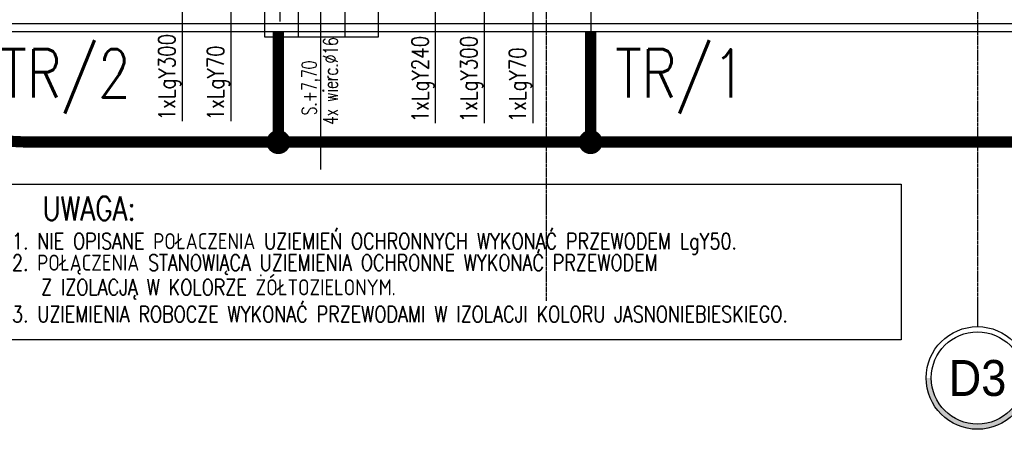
# Model space of a CAD drawing. Header units: inches. Extents: x 788 to 26783, y -4103 to 21.
# Tile 67 of 101: x 21487 to 22101, y -1969 to -1713. Entities that reach past the tile are written whole.
import ezdxf
from ezdxf.enums import TextEntityAlignment as Align

# ---------------------------------------------------------------- set-up
doc = ezdxf.new("R2010")
doc.units = ezdxf.units.IN
doc.header["$MEASUREMENT"] = 0
doc.linetypes.add('CENTER', pattern=[2, 1.25, -0.25, 0.25, -0.25])
doc.linetypes.add('HIDDEN', pattern=[9.525, 6.35, -3.175])
for name, color, linetype in [('E135', 6, 'Continuous'), ('E35', 6, 'Continuous'), ('E50', 3, 'Continuous'), ('Os-osie glowne', 1, 'CENTER'), ('Os-osie-opis', 2, 'Continuous'), ('Sc-izolacja term-styropian', 151, 'STYROPIAN-KA'), ('W-przebicia-ściany', 223, 'Continuous')]:
    doc.layers.add(name, color=color, linetype=linetype)
doc.styles.add('dwg_opis duży', font='ARIAL.TTF', dxfattribs={"width": 0.9})
doc.styles.add('ROMANS', font='romans', dxfattribs={"width": 0.85})
doc.linetypes.add('STYROPIAN-KA', pattern='A,0.0001,-0.1,[135,ltypeshp.shx,S=0.1,R=0,X=-0.1,Y=0],0,[135,ltypeshp.shx,S=0.1,R=180,X=0.1,Y=0],-0.1', length=0.2001)
doc.linetypes.add('ZIGZAG', pattern='A,0.00254,-5.08,[131,ltypeshp.shx,S=5.08,R=0,X=-5.08,Y=0],-10.16,[131,ltypeshp.shx,S=5.08,R=180,X=5.08,Y=0],-5.08', length=20.32254)

# ---------------------------------------------------------------- blocks, each defined once
blk = doc.blocks.new('_opis_osi_liczbowy')
blk.add_hatch(color=256).paths.add_polyline_path([(32, 32), (32, 28.8, -1), (32, -28.8), (32, -32, 1)])
for radius in [32, 28.8]:
    blk.add_circle((32, 0), radius)
at = {"style": 'dwg_opis duży', "width": 0.9}
blk.add_attdef('AXNAMEH', text='', height=22.4, rotation=90, dxfattribs=at).set_placement((32, 0), align=Align.MIDDLE_CENTER)

msp = doc.modelspace()

# ---------------------------------------------------------------- linework, layer by layer
at = {"layer": 'E135'}
for p, q in [((21619.15, -1776.54), (21619.15, -1629.91)), ((21807.44, -1777.75), (21807.44, -1629.91)), ((21588.77, -1776.54), (21588.77, -1649.91)), ((21777.06, -1777.75), (21777.06, -1649.91)), ((21746.69, -1777.75), (21746.69, -1669.91))]:
    msp.add_line(p, q, dxfattribs=at)
at = {"layer": 'E50', "linetype": 'HIDDEN', "lineweight": -2, "ltscale": 2}
for p, q in [((21649.53, -1587.4), (21649.53, -1735.74)), ((21843.53, -1669.91), (21843.53, -1770.88))]:
    msp.add_line(p, q, dxfattribs=at)
at = {"layer": 'E50', "linetype": 'HIDDEN', "ltscale": 10, "const_width": 7}
msp.add_lwpolyline([(22957.8, -402.81), (21491.73, -403.68, 0.414214), (21391.73, -503.68), (21391.73, -1689.63, 0.414214), (21491.73, -1789.63), (22856.5, -1789.63)], format="xyb", dxfattribs=at)
at = {"layer": 'E50', "const_width": 7}
for points in [[(21648.61, -1720.83), (21648.61, -1789.63)], [(21843.31, -1720.83), (21843.31, -1789.63)]]:
    msp.add_lwpolyline(points, dxfattribs=at)
at = {"layer": 'E50', "const_width": 7.5}
for points in [[(21648.61, -1793.38, 1), (21648.61, -1785.88, 1)], [(21843.31, -1793.38, 1), (21843.31, -1785.88, 1)]]:
    msp.add_lwpolyline(points, format="xyb", close=True, dxfattribs=at)
at = {"layer": 'E50', "linetype": 'Continuous', "lineweight": -2}
msp.add_lwpolyline([(21472.95, -1815.94), (22036.86, -1815.94), (22036.86, -1913.02), (21472.95, -1913.02)], close=True, dxfattribs=at)
at = {"layer": 'Os-osie glowne'}
for points in [[(21815.53, -325.83), (21815.53, -1888.72)], [(22084.53, -325.83), (22084.53, -1888.72)]]:
    msp.add_lwpolyline(points, dxfattribs=at)
at = {"layer": 'Os-osie-opis'}
msp.add_lwpolyline([(22084.53, -1888.72), (22084.53, -1904.72)], dxfattribs=at)
at = {"layer": 'Sc-izolacja term-styropian', "linetype": 'ZIGZAG', "ltscale": 0.018}
msp.add_line((23764.53, -1715.83), (21465.53, -1715.83), dxfattribs=at)
at = {"layer": 'Sc-izolacja term-styropian', "linetype": 'ByBlock'}
msp.add_line((23764.53, -1720.83), (21460.53, -1720.83), dxfattribs=at)
at = {"layer": 'W-przebicia-ściany'}
for p, q in [((21711.03, -1724.02), (21711.03, -1681.85)), ((21640.03, -1724.02), (21711.03, -1724.02))]:
    msp.add_line(p, q, dxfattribs=at)
for points in [[(21640.03, -1681.85), (21640.03, -1724.02)], [(21661.03, -1681.85), (21661.03, -1724.02)], [(21690.03, -1681.85), (21690.03, -1724.02)], [(21674.85, -1686.08), (21674.85, -1806.83)]]:
    msp.add_lwpolyline(points, dxfattribs=at)

# ---------------------------------------------------------------- block references
at = {"layer": 'Os-osie-opis', "rotation": 270}
msp.add_blockref('_opis_osi_liczbowy', (22084.53, -1904.72), dxfattribs=at).add_auto_attribs({'AXNAMEH': 'D3'})

# ---------------------------------------------------------------- texts
at = {"layer": 'E135', "style": 'ROMANS', "width": 0.8}
for s, p in [('1xLgY300', (21584.28, -1776.06)), ('1xLgY240', (21742.19, -1777.28)), ('1xLgY300', (21772.57, -1777.28)), ('1xLgY70', (21614.65, -1776.06)), ('1xLgY70', (21802.94, -1777.28))]:
    msp.add_text(s, height=10.4, rotation=90, dxfattribs=at).set_placement(p)
at = {"layer": 'E35', "style": 'ROMANS', "width": 0.8}
for s, height, p in [('UWAGA:', 15, (21501.53, -1838.49)), ('1. NIE OPISANE POŁACZENIA UZIEMIEŃ OCHRONNYCH WYKONAĆ PRZEWODEM LgY50.', 10, (21482.52, -1856.43)), ('2. POŁĄCZENIA STANOWIĄCA UZIEMIENIA OCHRONNE WYKONAĆ PRZEWODEM', 10, (21482.52, -1869.82)), ('Z IZOLACJĄ W KOLORZE ŻÓŁTOZIELONYM.', 10, (21500.69, -1885.19)), ('3. UZIEMIENIA ROBOCZE WYKONAĆ PRZEWODAMI W IZOLACJI KOLORU JASNONIEBIESKIEGO.', 10, (21482.52, -1901.95))]:
    msp.add_text(s, height=height, dxfattribs=at).set_placement(p)
at = {"layer": 'E50', "style": 'ROMANS', "width": 0.8}
for s, p in [('TR/2', (21475.32, -1761.75)), ('TR/1', (21858.69, -1761.75))]:
    msp.add_text(s, height=30, dxfattribs=at).set_placement(p)
at = {"layer": 'W-przebicia-ściany', "style": 'ROMANS', "width": 0.7}
for s, p in [('4x wierc.%%C16', (21685.64, -1778.88, 0)), ('S.+7,70', (21672.31, -1772.89, 0))]:
    msp.add_text(s, height=9, rotation=90, dxfattribs=at).set_placement(p)

doc.saveas('drawing.dxf')
